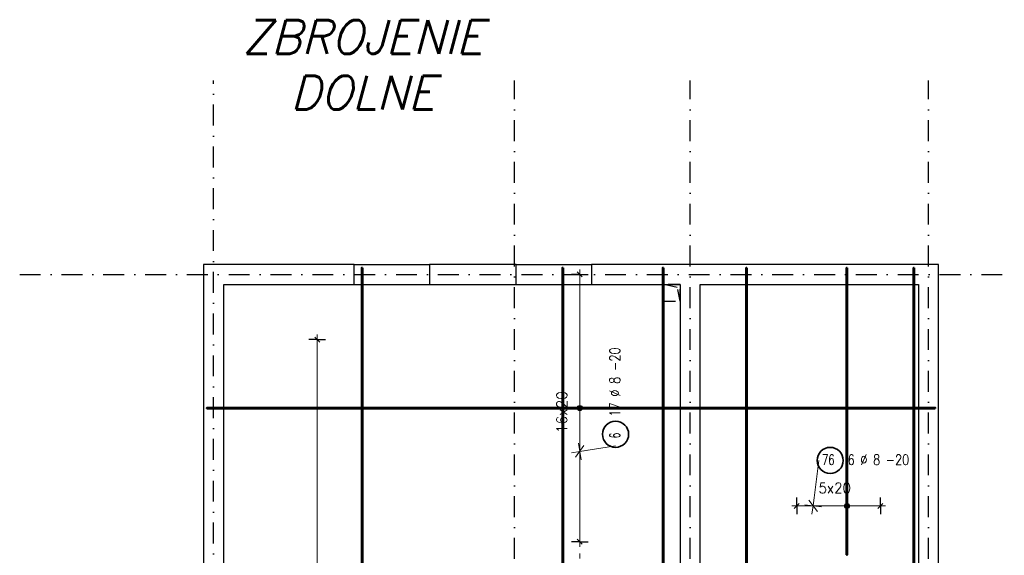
# Model space of a CAD drawing. Header units: millimetres. Extents: x -59549 to 24928, y -40343 to 39139.
# Tile 25 of 27: x -7248 to 4528, y 32728 to 39139. Entities that reach past the tile are written whole.
import ezdxf

# ---------------------------------------------------------------- set-up
doc = ezdxf.new("R2010")
doc.units = ezdxf.units.MM
doc.header["$MEASUREMENT"] = 0
for name, pattern in [('DASHDOT', [25.4, 12.7, -6.35, 0, -6.35]), ('DASHDOTX2', [2, 1, -0.5, 0, -0.5]), ('Dot & Dashed', [335.138881, 176.388884, -88.194442, 0, -70.555556]), ('Hidden', [7.14375, 4.7625, -2.38125])]:
    doc.linetypes.add(name, pattern=pattern)
for name, color, linetype in [('k-nadproża', 4, 'Hidden'), ('k-osie', 1, 'DASHDOT'), ('k-stropy', 4, 'Hidden'), ('k-ściany', 2, 'Continuous')]:
    doc.layers.add(name, color=color, linetype=linetype)
doc.layers.add('Ogólne', color=7, linetype='Continuous', lineweight=25)
doc.styles.add('50', font='romans.shx', dxfattribs={"width": 0.85, "oblique": 15, "height": 10})
doc.styles.add('ROMANS', font='romans__.ttf')

# ---------------------------------------------------------------- blocks, each defined once
blk = doc.blocks.new('KRESKOWANIE_83')
at = {"layer": 'Ogólne', "color": 7, "linetype": 'Continuous', "lineweight": 18, "transparency": 33554687}
for p, q in [((2.309, 33.864), (2.241, 33.32)), ((2.241, 33.32), (2.142, 33.332)), ((2.189, 33.387), (2.293, 33.253)), ((2.241, 33.32), (2.253, 33.419)), ((2.241, 33.32), (2.228, 33.221)), ((2.241, 33.32), (2.34, 33.307))]:
    blk.add_line(p, q, dxfattribs=at)
blk = doc.blocks.new('KRESKOWANIE_87')
at = {"layer": 'Ogólne', "color": 7, "linetype": 'Continuous', "lineweight": 18, "transparency": 33554687}
for p, q in [((-0.5, 34.041), (-0.6, 33.903)), ((-0.55, 33.972), (-0.566, 34.071)), ((-0.121, 34.04), (-0.55, 33.972)), ((-0.55, 33.972), (-0.649, 33.956)), ((-0.55, 33.972), (-0.451, 33.988)), ((-0.55, 33.972), (-0.534, 33.873))]:
    blk.add_line(p, q, dxfattribs=at)

msp = doc.modelspace()

# ---------------------------------------------------------------- hatches: boundary and pattern name
at = {"layer": 'Ogólne', "linetype": 'Continuous', "lineweight": 25, "transparency": 33554687}
for points in [[(-580.13, 34490.82), (-520.14, 34490.82), (-524.34, 34505.82)], [(-580.13, 34490.82), (-524.34, 34505.82), (-575.93, 34505.82)], [(-575.93, 34505.82), (-524.34, 34505.82), (-535.14, 34516.62)], [(-575.93, 34505.82), (-535.14, 34516.62), (-565.13, 34516.62)], [(-565.13, 34516.62), (-535.14, 34516.62), (-550.13, 34520.82)], [(-575.93, 34475.82), (-520.14, 34490.82), (-580.13, 34490.82)], [(-575.93, 34475.82), (-524.34, 34475.82), (-520.14, 34490.82)], [(-565.13, 34465.02), (-524.34, 34475.82), (-575.93, 34475.82)], [(-565.13, 34465.02), (-535.14, 34465.02), (-524.34, 34475.82)], [(-535.14, 34465.02), (-565.13, 34465.02), (-550.13, 34460.82)], [(2620.93, 33304.72), (2620.93, 33334.72), (2616.73, 33319.72)], [(2620.93, 33334.72), (2631.73, 33293.92), (2631.73, 33345.52)], [(2620.93, 33334.72), (2620.93, 33304.72), (2631.73, 33293.92)], [(2631.73, 33345.52), (2646.73, 33289.72), (2646.73, 33349.72)], [(2631.73, 33345.52), (2631.73, 33293.92), (2646.73, 33289.72)], [(2646.73, 33349.72), (2646.73, 33289.72), (2661.73, 33293.92)], [(2646.73, 33349.72), (2661.73, 33293.92), (2661.73, 33345.52)], [(2661.73, 33345.52), (2661.73, 33293.92), (2672.53, 33304.72)], [(2661.73, 33345.52), (2672.53, 33304.72), (2672.53, 33334.72)], [(2672.53, 33334.72), (2672.53, 33304.72), (2676.73, 33319.72)]]:
    msp.add_hatch(color=7, dxfattribs=at).paths.add_polyline_path(points)

# ---------------------------------------------------------------- linework, layer by layer
at = {"layer": 'k-nadproża', "linetype": 'Continuous', "ltscale": 30}
for p, q in [((-3248.27, 36210.82), (-2348.27, 36210.82)), ((-1308.27, 36210.82), (-408.27, 36210.82)), ((-3248.27, 35970.82), (-2348.27, 35970.82)), ((-1308.27, 35970.82), (-408.27, 35970.82))]:
    msp.add_line(p, q, dxfattribs=at)
at = {"layer": 'k-osie', "linetype": 'DASHDOTX2', "ltscale": 250}
for p, q in [((-4928.27, 21868.85), (-4928.27, 38410.82)), ((-1328.27, 24184.17), (-1328.27, 38410.82)), ((771.73, 24184.17), (771.73, 38410.82)), ((3621.73, 24184.17), (3621.73, 38410.82)), ((-7248.27, 36090.82), (4528.38, 36090.82))]:
    msp.add_line(p, q, dxfattribs=at)
at = {"layer": 'k-stropy', "color": 1, "linetype": 'Hidden', "ltscale": 30}
for points in [[(451.73, 35970.82), (651.73, 35970.82), (651.73, 35770.82), (616.37, 35935.45)], [(451.73, 35770.82), (651.73, 35770.82), (651.73, 35970.82), (451.73, 35970.82)]]:
    msp.add_lwpolyline(points, close=True, dxfattribs=at)
at = {"layer": 'k-ściany'}
for points in [[(-4808.27, 26410.82), (-4808.27, 35970.82), (-3248.27, 35970.82), (-3248.27, 36210.82), (-5048.27, 36210.82), (-5048.27, 22533.69), (-4808.27, 22533.69), (-4808.27, 26170.82), (-4228.27, 26170.82), (-4228.27, 26410.82), (-4808.27, 26410.82)], [(-2348.27, 36210.82), (-2348.27, 35970.82), (-1308.27, 35970.82), (-1308.27, 36210.82), (-2348.27, 36210.82)], [(-408.27, 36210.82), (-408.27, 35970.82), (651.73, 35970.82), (651.73, 32159.44), (891.73, 32159.44), (891.73, 35970.82), (3501.73, 35970.82), (3501.73, 31970.82), (3741.73, 31970.82), (3741.73, 36210.82), (-408.27, 36210.82)]]:
    msp.add_lwpolyline(points, dxfattribs=at)
at = {"layer": 'Ogólne', "color": 7, "linetype": 'Continuous', "lineweight": 25, "transparency": 33554687}
for p, q in [((-550.13, 36090.82), (-650.13, 36090.82)), ((-520.14, 36060.82), (-580.13, 36120.82)), ((-550.13, 36090.82), (-450.14, 36090.82)), ((-3658.69, 35280.82), (-3718.69, 35340.82)), ((-3688.69, 35310.82), (-3788.69, 35310.82)), ((-3688.69, 35310.82), (-3588.69, 35310.82)), ((-550.13, 34490.82), (-650.13, 34490.82)), ((-550.13, 34490.82), (-450.14, 34490.82)), ((2016.73, 33289.72), (2076.73, 33349.72)), ((2046.73, 33319.72), (2046.73, 33419.72)), ((2646.73, 33319.72), (2646.73, 33419.72)), ((3016.73, 33289.72), (3076.73, 33349.72)), ((3046.73, 33319.72), (3046.73, 33419.72)), ((2046.73, 33319.72), (2046.73, 33219.72)), ((2646.73, 33319.72), (2646.73, 33219.72)), ((3046.73, 33319.72), (3046.73, 33219.72)), ((-550.13, 32890.82), (-650.13, 32890.82)), ((-520.14, 32860.82), (-580.13, 32920.82)), ((-550.13, 32890.82), (-450.14, 32890.82))]:
    msp.add_line(p, q, dxfattribs=at)
at = {"layer": 'Ogólne', "color": 7, "linetype": 'Continuous', "lineweight": 18, "transparency": 33554687}
for p, q in [((-550.13, 36090.82), (-550.13, 36150.82)), ((-550.13, 34490.82), (-550.13, 36090.82)), ((-3688.69, 35310.82), (-3688.69, 35370.82)), ((-3688.69, 30910.82), (-3688.69, 35310.82)), ((-550.13, 32890.82), (-550.13, 34490.82)), ((2046.73, 33319.72), (1986.73, 33319.72)), ((2646.73, 33319.72), (3046.73, 33319.72)), ((3046.73, 33319.72), (3106.73, 33319.72)), ((-550.13, 32890.82), (-550.13, 32830.82)), ((-550.13, 32690.82), (-550.13, 32750.82))]:
    msp.add_line(p, q, dxfattribs=at)
at = {"layer": 'Ogólne', "color": 5, "linetype": 'Continuous', "lineweight": 50, "transparency": 33554687}
for points in [[(-3149.27, 36170.82), (-3149.27, 26210.82), (-3157.27, 26210.82), (-3157.27, 36170.82), (-3149.27, 36170.82)], [(-749.27, 36170.82), (-749.27, 25010.82), (-757.27, 25010.82), (-757.27, 36170.82), (-749.27, 36170.82)], [(450.73, 36170.82), (450.73, 29350.82), (442.73, 29350.82), (442.73, 36170.82), (450.73, 36170.82)], [(1450.73, 36170.82), (1450.73, 25010.82), (1442.73, 25010.82), (1442.73, 36170.82), (1450.73, 36170.82)], [(2650.73, 36170.82), (2650.73, 32735.82), (2642.73, 32735.82), (2642.73, 36170.82), (2650.73, 36170.82)], [(3450.73, 36170.82), (3450.73, 25010.82), (3442.73, 25010.82), (3442.73, 36170.82), (3450.73, 36170.82)], [(3701.73, 34486.82), (-5008.27, 34486.82), (-5008.27, 34494.82), (3701.73, 34494.82), (3701.73, 34486.82)]]:
    msp.add_lwpolyline(points, dxfattribs=at)
at = {"layer": 'Ogólne', "color": 7, "linetype": 'Continuous', "lineweight": 18, "transparency": 33554687}
msp.add_lwpolyline([(2046.73, 33319.72), (2098.43, 33319.72), (2098.43, 33319.72), (2646.73, 33319.72)], dxfattribs=at)
at = {"layer": 'Ogólne', "color": 7, "linetype": 'Continuous', "lineweight": 25, "transparency": 33554687}
for centre in [(-550.13, 34490.82), (2646.73, 33319.72)]:
    msp.add_circle(centre, 30, dxfattribs=at)
at = {"layer": 'Ogólne', "color": 6, "linetype": 'Continuous', "lineweight": 35, "transparency": 33554687}
for centre in [(-121.47, 34176.87), (2445.57, 33864.11)]:
    msp.add_circle(centre, 156.25, dxfattribs=at)

# ---------------------------------------------------------------- block references
at = {"layer": 'Ogólne', "color": 7, "linetype": 'Continuous', "lineweight": 18, "transparency": 33554687, "xscale": 1000, "yscale": 1000, "zscale": 1000}
for name in ['KRESKOWANIE_87', 'KRESKOWANIE_83']:
    msp.add_blockref(name, (0, 0), dxfattribs=at)

# ---------------------------------------------------------------- texts
at = {"layer": 'k-nadproża', "color": 2, "linetype": 'Dot & Dashed', "ltscale": 1.5, "insert": (-3142.58, 38065.29), "char_height": 400, "width": 3463.2293, "attachment_point": 8, "style": '50'}
msp.add_mtext('{\\W1;ZBROJENIE DOLNE}', dxfattribs=at)
at = {"layer": 'Ogólne', "color": 7, "linetype": 'Continuous', "lineweight": 25, "transparency": 33554687, "char_height": 125, "attachment_point": 7, "rotation": 90.000003, "style": 'ROMANS'}
for s, insert, width in [('\\W0.80;\\fRomanS|i1|b0|c0|p0; 17 %%c 8 -20 ', (-67.1, 34317.8), 1269.8931), ('\\W0.97;\\fRomanS|i1|b0|c0|p0;16x20', (-701.79, 34190.13), 650.9065), ('\\W0.62;\\fRomanS|i1|b0|c0|p0;6', (-67.1, 34128.2), 136.2293)]:
    msp.add_mtext(s, dxfattribs=dict(at, insert=insert, width=width))
at = {"layer": 'Ogólne', "color": 7, "linetype": 'Continuous', "lineweight": 25, "transparency": 33554687, "char_height": 125, "attachment_point": 7, "style": 'ROMANS'}
for s, insert, width in [('\\W0.70;\\fRomanS|i1|b0|c0|p0;76', (2348.22, 33809.74), 238.549), ('\\W0.79;\\fRomanS|i1|b0|c0|p0; 6 %%c 8 -20 ', (2586.5, 33809.74), 1172.1455), ('\\W0.94;\\fRomanS|i1|b0|c0|p0;5x20', (2306.89, 33471.38), 527.2753)]:
    msp.add_mtext(s, dxfattribs=dict(at, insert=insert, width=width))

doc.saveas('drawing.dxf')
